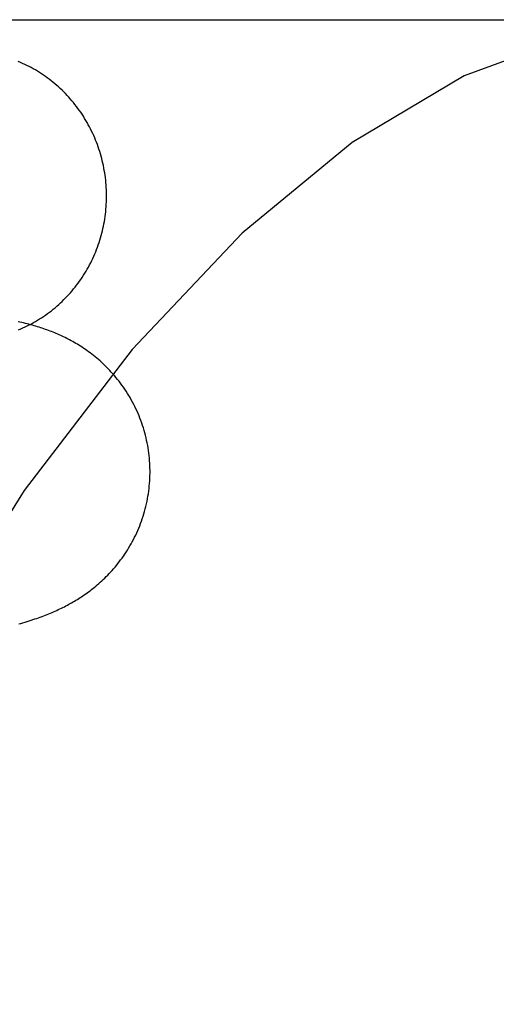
# Model space of a CAD drawing. Header units: inches. Extents: x 0 to 215, y 0 to 139.
# Tile 94 of 112: x 126.5392 to 126.6036, y 48.9382 to 49.0711. Entities that reach past the tile are written whole.
import ezdxf

# ---------------------------------------------------------------- set-up
doc = ezdxf.new("R2010")
doc.units = ezdxf.units.IN
doc.header["$LTSCALE"] = 11.804375
doc.header["$MEASUREMENT"] = 0
doc.linetypes.add('HIDDEN', pattern=[0.2, 0.1, -0.1])
doc.layers.add('DEFAULT_2', color=8, linetype='HIDDEN')

msp = doc.modelspace()

# ---------------------------------------------------------------- linework, layer by layer
at = {"layer": 'DEFAULT_2', "color": 8, "linetype": 'HIDDEN'}
msp.add_line((126.34092, 49.07108), (126.67647, 49.07108), dxfattribs=at)
for points in [[(126.6304, 49.07108), (126.61474, 49.06915), (126.59923, 49.0635), (126.58413, 49.05451), (126.56923, 49.04225), (126.55439, 49.02657), (126.53981, 49.00756), (126.52554, 48.98506), (126.51183, 48.95928), (126.49883, 48.93029), (126.48675, 48.89834), (126.47573, 48.86367), (126.4659, 48.82656), (126.4574, 48.78732), (126.45031, 48.74628), (126.44472, 48.70377), (126.44068, 48.66016), (126.43824, 48.61582), (126.43743, 48.57108)], [(126.5509, 49.04845), (126.55088, 49.04878), (126.55085, 49.04911), (126.55082, 49.04944), (126.55078, 49.04976), (126.55074, 49.05009), (126.55069, 49.05041), (126.55063, 49.05074), (126.55057, 49.05106), (126.55051, 49.05139), (126.55044, 49.05171), (126.55036, 49.05203), (126.55028, 49.05235), (126.5502, 49.05266), (126.55011, 49.05298), (126.55001, 49.05329), (126.54991, 49.05361), (126.5498, 49.05392), (126.54969, 49.05423), (126.54958, 49.05453), (126.54945, 49.05484), (126.54933, 49.05514), (126.5492, 49.05544), (126.54906, 49.05574), (126.54892, 49.05604), (126.54877, 49.05633), (126.54862, 49.05662), (126.54847, 49.05691), (126.54831, 49.0572), (126.54814, 49.05748), (126.54797, 49.05776), (126.5478, 49.05804), (126.54762, 49.05831), (126.54744, 49.05858), (126.54725, 49.05885), (126.54706, 49.05911), (126.54686, 49.05937), (126.54666, 49.05963), (126.54646, 49.05989), (126.54625, 49.06014), (126.54604, 49.06038), (126.54582, 49.06063), (126.5456, 49.06086), (126.54538, 49.0611), (126.54515, 49.06133), (126.54492, 49.06156), (126.54468, 49.06178), (126.54444, 49.062), (126.5442, 49.06222), (126.54395, 49.06243), (126.5437, 49.06263), (126.54345, 49.06284), (126.54319, 49.06303), (126.54293, 49.06323), (126.54267, 49.06342), (126.54241, 49.0636), (126.54214, 49.06378), (126.54187, 49.06396), (126.54159, 49.06413), (126.54132, 49.06429), (126.54104, 49.06445), (126.54075, 49.06461), (126.54047, 49.06476), (126.54018, 49.0649), (126.53989, 49.06504), (126.5396, 49.06518), (126.53931, 49.06531), (126.53901, 49.06544)], [(126.53904, 49.02922), (126.53934, 49.02935), (126.53963, 49.02948), (126.53993, 49.02961), (126.54021, 49.02975), (126.5405, 49.02989), (126.54079, 49.03004), (126.54107, 49.0302), (126.54135, 49.03036), (126.54162, 49.03052), (126.5419, 49.03069), (126.54217, 49.03086), (126.54244, 49.03104), (126.5427, 49.03122), (126.54296, 49.03141), (126.54322, 49.0316), (126.54348, 49.0318), (126.54373, 49.032), (126.54398, 49.03221), (126.54423, 49.03242), (126.54447, 49.03263), (126.54471, 49.03285), (126.54494, 49.03307), (126.54517, 49.0333), (126.5454, 49.03353), (126.54563, 49.03376), (126.54585, 49.034), (126.54606, 49.03424), (126.54627, 49.03449), (126.54648, 49.03474), (126.54669, 49.03499), (126.54689, 49.03524), (126.54708, 49.0355), (126.54727, 49.03577), (126.54746, 49.03603), (126.54764, 49.0363), (126.54782, 49.03658), (126.54799, 49.03685), (126.54816, 49.03713), (126.54833, 49.03741), (126.54849, 49.0377), (126.54864, 49.03799), (126.54879, 49.03828), (126.54894, 49.03857), (126.54908, 49.03886), (126.54921, 49.03916), (126.54934, 49.03946), (126.54947, 49.03976), (126.54959, 49.04007), (126.5497, 49.04038), (126.54982, 49.04068), (126.54992, 49.04099), (126.55002, 49.04131), (126.55012, 49.04162), (126.55021, 49.04194), (126.55029, 49.04225), (126.55037, 49.04257), (126.55045, 49.04289), (126.55052, 49.04321), (126.55058, 49.04354), (126.55064, 49.04386), (126.55069, 49.04418), (126.55074, 49.04451), (126.55078, 49.04484), (126.55082, 49.04516), (126.55085, 49.04549), (126.55088, 49.04582), (126.5509, 49.04615), (126.55092, 49.04648), (126.55093, 49.0468), (126.55093, 49.04713), (126.55093, 49.04746), (126.55093, 49.04779), (126.55092, 49.04812), (126.5509, 49.04845)], [(126.55677, 49.01124), (126.55675, 49.01156), (126.55672, 49.01191), (126.55669, 49.01225), (126.55665, 49.0126), (126.5566, 49.01294), (126.55655, 49.01329), (126.55649, 49.01363), (126.55642, 49.01397), (126.55635, 49.01431), (126.55627, 49.01465), (126.55619, 49.01499), (126.5561, 49.01533), (126.55601, 49.01566), (126.55591, 49.01599), (126.5558, 49.01632), (126.55569, 49.01665), (126.55557, 49.01697), (126.55545, 49.0173), (126.55532, 49.01762), (126.55519, 49.01793), (126.55505, 49.01825), (126.55491, 49.01856), (126.55476, 49.01887), (126.5546, 49.01917), (126.55444, 49.01948), (126.55428, 49.01978), (126.55411, 49.02007), (126.55394, 49.02036), (126.55376, 49.02065), (126.55358, 49.02093), (126.5534, 49.02121), (126.55321, 49.02149), (126.55301, 49.02176), (126.55282, 49.02202), (126.55262, 49.02228), (126.55242, 49.02254), (126.55221, 49.02279), (126.552, 49.02304), (126.55179, 49.02328), (126.55158, 49.02352), (126.55137, 49.02375), (126.55115, 49.02397), (126.55093, 49.02419), (126.55072, 49.02441), (126.5505, 49.02461), (126.55028, 49.02482), (126.55006, 49.02502), (126.54984, 49.02521), (126.54962, 49.0254), (126.54939, 49.02558), (126.54917, 49.02576), (126.54895, 49.02593), (126.54873, 49.0261), (126.54851, 49.02626), (126.54829, 49.02642), (126.54807, 49.02657), (126.54785, 49.02672), (126.54763, 49.02687), (126.54742, 49.02701), (126.5472, 49.02714), (126.54699, 49.02727), (126.54678, 49.0274), (126.54657, 49.02752), (126.54636, 49.02764), (126.54616, 49.02775), (126.54595, 49.02786), (126.54575, 49.02797), (126.54555, 49.02807), (126.54535, 49.02817), (126.54514, 49.02827), (126.54494, 49.02836), (126.54474, 49.02846), (126.54454, 49.02855), (126.54434, 49.02864), (126.54413, 49.02873), (126.54393, 49.02881), (126.54372, 49.02889), (126.54352, 49.02898), (126.54331, 49.02906), (126.5431, 49.02914), (126.54289, 49.02921), (126.54268, 49.02929), (126.54247, 49.02936), (126.54225, 49.02943), (126.54204, 49.0295), (126.54182, 49.02957), (126.5416, 49.02964), (126.54137, 49.02971), (126.54114, 49.02978), (126.54091, 49.02984), (126.54068, 49.0299), (126.54044, 49.02997), (126.54021, 49.03003), (126.53997, 49.03009), (126.53973, 49.03015), (126.53949, 49.0302), (126.53924, 49.03026), (126.539, 49.03031)], [(126.53907, 48.98953), (126.53936, 48.98961), (126.53964, 48.9897), (126.53992, 48.98978), (126.54019, 48.98986), (126.54046, 48.98995), (126.54073, 48.99003), (126.54099, 48.99012), (126.54125, 48.99021), (126.5415, 48.99029), (126.54174, 48.99038), (126.54198, 48.99047), (126.54222, 48.99055), (126.54245, 48.99064), (126.54268, 48.99073), (126.54291, 48.99082), (126.54313, 48.99091), (126.54335, 48.991), (126.54357, 48.99109), (126.54378, 48.99118), (126.544, 48.99127), (126.54421, 48.99137), (126.54442, 48.99147), (126.54463, 48.99156), (126.54484, 48.99166), (126.54504, 48.99176), (126.54524, 48.99186), (126.54544, 48.99197), (126.54564, 48.99207), (126.54583, 48.99218), (126.54603, 48.99228), (126.54622, 48.99239), (126.54641, 48.9925), (126.54661, 48.99261), (126.5468, 48.99273), (126.54699, 48.99284), (126.54717, 48.99296), (126.54736, 48.99308), (126.54755, 48.99321), (126.54774, 48.99333), (126.54793, 48.99346), (126.54812, 48.9936), (126.54831, 48.99373), (126.54851, 48.99387), (126.5487, 48.99402), (126.54889, 48.99416), (126.54909, 48.99432), (126.54928, 48.99447), (126.54948, 48.99464), (126.54968, 48.99481), (126.54989, 48.99498), (126.55009, 48.99516), (126.55029, 48.99534), (126.55049, 48.99553), (126.55069, 48.99572), (126.55089, 48.99592), (126.55109, 48.99612), (126.55129, 48.99633), (126.55149, 48.99654), (126.55169, 48.99676), (126.55188, 48.99698), (126.55208, 48.99721), (126.55227, 48.99744), (126.55246, 48.99768), (126.55265, 48.99792), (126.55284, 48.99817), (126.55303, 48.99843), (126.55321, 48.99869), (126.55339, 48.99895), (126.55357, 48.99922), (126.55375, 48.9995), (126.55392, 48.99977), (126.55409, 49.00006), (126.55425, 49.00034), (126.55441, 49.00063), (126.55457, 49.00093), (126.55472, 49.00123), (126.55487, 49.00153), (126.55501, 49.00184), (126.55515, 49.00215), (126.55528, 49.00246), (126.55541, 49.00278), (126.55553, 49.0031), (126.55565, 49.00342), (126.55576, 49.00374), (126.55587, 49.00407), (126.55597, 49.0044), (126.55607, 49.00473), (126.55616, 49.00506), (126.55624, 49.0054), (126.55632, 49.00574), (126.5564, 49.00608), (126.55646, 49.00642), (126.55653, 49.00676), (126.55658, 49.0071), (126.55663, 49.00744), (126.55667, 49.00779), (126.55671, 49.00814), (126.55674, 49.00848), (126.55677, 49.00883), (126.55679, 49.00918), (126.5568, 49.00953), (126.55681, 49.00988), (126.55681, 49.01022), (126.5568, 49.01057), (126.55679, 49.01092), (126.55677, 49.01124)]]:
    msp.add_lwpolyline(points, dxfattribs=at)

doc.saveas('drawing.dxf')
